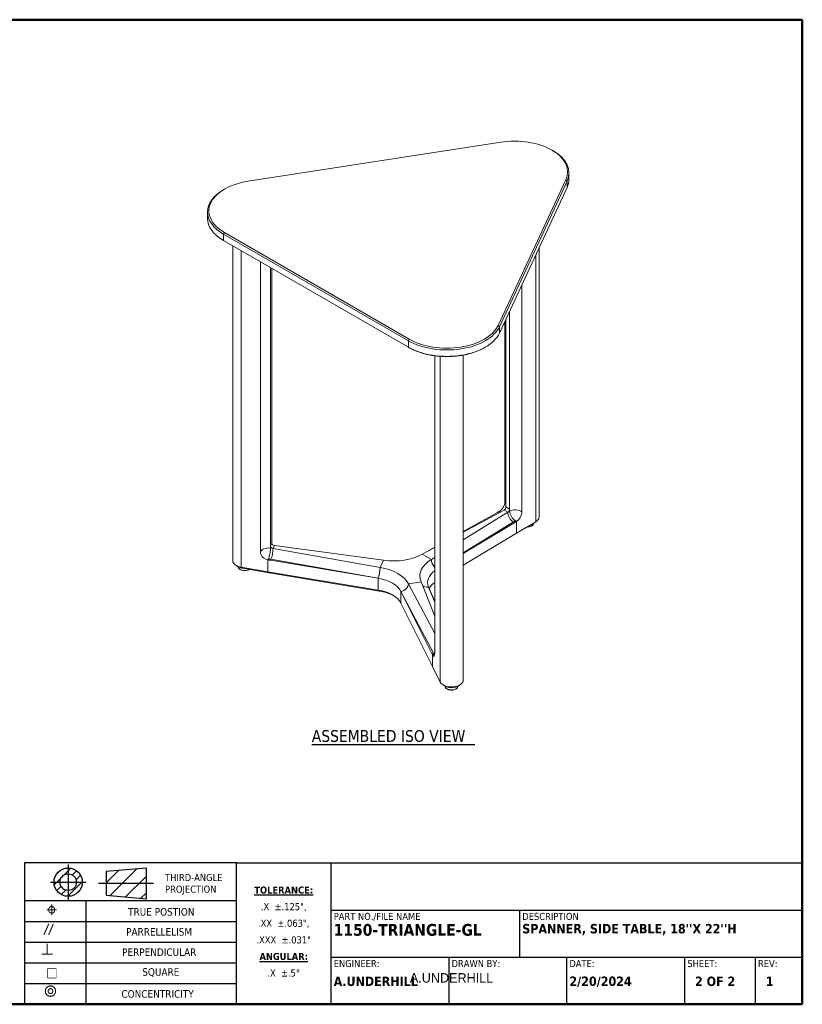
# Model space of a CAD drawing. Header units: inches. Extents: x 1.2 to 100.8, y 2.1 to 64.8.
# Tile 7 of 7: x 51 to 100.8, y 2.1 to 64.8. Entities that reach past the tile are written whole.
import ezdxf
from ezdxf.enums import TextEntityAlignment as Align

# ---------------------------------------------------------------- set-up
doc = ezdxf.new("R2018")
doc.units = ezdxf.units.IN
doc.header["$LTSCALE"] = 6
doc.header["$MEASUREMENT"] = 0
doc.linetypes.add('DASHED', pattern=[0.2067, 0.1654, -0.0413])
for name, color, linetype, lineweight in [('Border (ANSI)', 7, 'Continuous', 50), ('Hatch (ANSI)', 7, 'Continuous', 13), ('Symbol (ANSI)', 7, 'Continuous', 13), ('Title (ANSI)', 7, 'Continuous', 25), ('Visible (ANSI)', 7, 'Continuous', 13), ('Visible Narrow (ANSI)', 7, 'Continuous', 13)]:
    doc.layers.add(name, color=color, linetype=linetype, lineweight=lineweight)
doc.styles.add('Label Text (ANSI)', font='tahoma.ttf')
doc.styles.add('Note Text (ANSI)', font='tahoma.ttf')
doc.styles.add('Text Style53', font='tahomabd.ttf')
doc.styles.add('Text Style70', font='tahoma.ttf')

# ---------------------------------------------------------------- blocks, each defined once
blk = doc.blocks.new('Borders GILMORE BOARDER')
at = {"layer": 'Border (ANSI)'}
for p, q in [((0.2, 10.8), (16.8, 10.8)), ((0.2, 0.35), (0.2, 10.8)), ((16.8, 10.8), (16.8, 0.35)), ((16.8, 0.35), (0.2, 0.35))]:
    blk.add_line(p, q, dxfattribs=at)
blk = doc.blocks.new('Title Blocks 2020 CUMBERLAND VENDOR TITLE BLOCK')
at = {"layer": 'Hatch (ANSI)'}
h = blk.add_hatch(dxfattribs=at)
h.set_pattern_fill('ANSI31', color=256, scale=0.5, style=0)
edge = h.paths.add_edge_path(flags=0)
edge.add_arc((8.714, 1.757), 0.0875, 0, 360)
edge = h.paths.add_edge_path()
edge.add_arc((8.714, 1.757), 0.15, 0, 360)
h = blk.add_hatch(dxfattribs=at)
h.set_pattern_fill('ANSI31', color=256, style=0)
h.paths.add_polyline_path([(9.543, 1.581), (9.543, 1.906), (9.118, 1.869), (9.118, 1.619)])
at = {"layer": 'Title (ANSI)'}
for p, q in [((10.5, 1.961), (8.25, 1.961)), ((8.25, 1.961), (8.25, 0.461)), ((8.714, 1.944), (8.714, 1.569)), ((9.543, 1.906), (9.118, 1.869)), ((9.543, 1.581), (9.543, 1.906)), ((10.5, 1.961), (16.5, 1.961)), ((10.5, 0.461), (10.5, 1.961)), ((11.5, 1.961), (11.5, 0.461)), ((11.5, 1.961), (11.5, 0.461)), ((16.5, 0.461), (16.5, 1.961)), ((9.118, 1.869), (9.118, 1.619)), ((8.527, 1.757), (8.902, 1.757)), ((9.118, 1.619), (9.543, 1.581)), ((8.25, 1.561), (10.5, 1.561)), ((8.9, 1.561), (8.9, 0.461)), ((11.5, 1.461), (16.5, 1.461)), ((13.5, 1.461), (13.5, 0.961)), ((8.25, 1.341), (10.5, 1.341)), ((8.25, 1.121), (10.5, 1.121)), ((11.5, 0.961), (16.5, 0.961)), ((12.75, 0.961), (12.75, 0.461)), ((14, 0.961), (14, 0.461)), ((15.25, 0.961), (15.25, 0.461)), ((16, 0.961), (16, 0.461)), ((8.25, 0.901), (10.5, 0.901)), ((8.25, 0.681), (10.5, 0.681)), ((8.25, 0.461), (10.5, 0.461)), ((11.5, 0.461), (10.5, 0.461)), ((11.5, 0.461), (16.5, 0.461))]:
    blk.add_line(p, q, dxfattribs=at)
at = {"layer": 'Title (ANSI)', "linetype": 'DASHED', "ltscale": 0.935724}
blk.add_line((9.618, 1.744), (9.037, 1.744), dxfattribs=at)
at = {"layer": 'Title (ANSI)'}
for radius in [0.15, 0.0875]:
    blk.add_circle((8.714, 1.757), radius, dxfattribs=at)
for s, insert, char_height, attachment_point, line_spacing_factor, style in [('\\fTahoma|b0|i0;{\\H0.0750;THIRD-ANGLE\\P}\\fTahoma|b0|i0;{\\H0.0750;PROJECTION}', (9.742, 1.844), 0.075, 1, 0.987884, 'Note Text (ANSI)'), ('\\pxsm1.41;\\fTahoma|b1|i0;{\\H0.0750;\\LTOLERANCE:\\P}\\l\\fTahoma|b0|i0;{\\H0.0750;.X  ±.125",\\P}\\fTahoma|b0|i0;{\\H0.0750;.XX  ±.063",\\P}\\fTahoma|b0|i0;{\\H0.0750;.XXX  ±.031"\\P}\\fTahoma|b1|i0;{\\H0.0747;\\LANGULAR:\\P}\\l\\fTahoma|b0|i0;{\\H0.0747;.X  ±.5°}', (11, 1.711), 0.12, 2, 1.21801, 'Note Text (ANSI)'), ('\\pxsm1.41;\\fTahoma|b0|i0;{\\H0.0750;ENGINEER:\\P}\\fTahoma|b1|i0;{\\H0.1000;A.UNDERHILL}', (11.53, 0.931), 0.12, 1, 1.166952, 'Note Text (ANSI)'), ('\\pxsm1.41;\\fTahoma|b0|i0;{\\H0.0747;DATE:}\\fTahoma|b1|i0;{\\H0.0747;\\P}\\fTahoma|b1|i0;{\\H0.1000;2/20/2024}\\fTahoma|b1|i0;{\\H0.0747;\\P}\\fTahoma|b1|i0;{\\H0.0747;   \\P}\\fTahoma|b1|i0;{\\H0.0747;   \\P}', (14.03, 0.931), 0.12, 1, 1.091679, 'Note Text (ANSI)'), ('\\pxsm1.41;\\fTahoma|b0|i0;{\\H0.0750;SHEET:\\P}\\fTahoma|b1|i0;{\\H0.1000;  2 OF 2}', (15.28, 0.931), 0.18, 1, 1.046233, 'Label Text (ANSI)'), ('\\pxsm1.41;\\fTahoma|b0|i0;{\\H0.0750;REV:\\P}\\fTahoma|b1|i0;{\\H0.1000;  1}', (16.03, 0.931), 0.12, 1, 1.166952, 'Note Text (ANSI)')]:
    blk.add_mtext(s, dxfattribs=dict(at, insert=insert, char_height=char_height, attachment_point=attachment_point, line_spacing_factor=line_spacing_factor, style=style))
at = {"layer": 'Title (ANSI)', "insert": (8.477, 1.532), "char_height": 0.12, "width": 0.59545, "attachment_point": 1, "style": 'Note Text (ANSI)'}
blk.add_mtext('\\fAIGDT|b0|i0;{\\H0.1200;j}', dxfattribs=at)
at = {"layer": 'Title (ANSI)', "attachment_point": 1, "style": 'Note Text (ANSI)'}
for s, insert, char_height in [('\\fTahoma|b0|i0;{\\H0.0800;TRUE POSTION}', (9.35, 1.482), 0.08), ('\\fAIGDT|b0|i0;{\\H0.1200;f}', (8.446, 1.323), 0.12), ('\\fTahoma|b0|i0;{\\H0.0800;PARRELLELISM}', (9.329, 1.27), 0.08), ('\\fAIGDT|b0|i0;{\\H0.1200;b}', (8.426, 1.107), 0.12), ('\\fTahoma|b0|i0;{\\H0.0800;PERPENDICULAR }', (9.286, 1.054), 0.08), ('\\fTahoma|b0|i0;{\\H0.0800;SQUARE}', (9.5, 0.844), 0.08), ('\\fTahoma|b0|i0;{\\H0.0750;DRAWN BY:}', (12.78, 0.931), 0.075), ('\\fAIGDT|b0|i0;{\\H0.1200;o}', (8.493, 0.857), 0.12), ('\\fAIGDT|b0|i0;{\\H0.1200;r}', (8.459, 0.667), 0.12), ('\\fTahoma|b0|i0;{\\H0.0800;CONCENTRICITY}', (9.279, 0.611), 0.08)]:
    blk.add_mtext(s, dxfattribs=dict(at, insert=insert, char_height=char_height))
at = {"layer": 'Title (ANSI)', "color": 1, "true_color": 0xff0000, "insert": (0.5, 1.437), "char_height": 0.08, "attachment_point": 1, "line_spacing_factor": 0.987884, "style": 'Note Text (ANSI)'}
blk.add_mtext("\\fTahoma|b0|i0;{\\H0.0800;THIS DRAWING IS THE CONFIDENTIAL AND PRORIETARY INFORMATION OF CUMBERLAND CORPORATION, AND OR IT'S OPERATING COMPANIES.\\P}\\fTahoma|b0|i0;{\\H0.0800;IT IS SUBMITTED TO RETURN UPON REQUEST AND UPON THE ESPRESSED CONDITION THAT THE INFORMATION CONTAINED HEREIN\\P}\\fTahoma|b0|i0;{\\H0.0800;WILL BE HELD IN CONFIDENCE AND WILL BE USED SOLEY FOR THE BENEFIT OF THE OWNERS. CUSTOMERS RESPONSIBLE FOR VERIFYING\\P}\\fTahoma|b0|i0;{\\H0.0800;ALL ENTERWAYS, STAIRWELLS, ELEVATOR SHAFTS, ETC. FOR CLEARANCE, DELIVERY AND ISTALLATION. LEAD TIME BEGINS WHEN ORIGINATOR\\P}\\fTahoma|b0|i0;{\\H0.0800;RECEIVES FINAL PRINT APPROVAL DRAWING; CHANGES MADE POST APPROVEL AFFECT LEAD TIME START DATE}", dxfattribs=at)
at = {"layer": 'Title (ANSI)', "char_height": 0.18, "attachment_point": 1, "style": 'Label Text (ANSI)'}
for s, insert, width, line_spacing_factor in [('\\pxsm0.94;\\fTahoma|b0|i0;{\\H0.0750;PART NO./FILE NAME\\P}\\fTahoma|b1|i0;{\\H0.1250;1150-TRIANGLE-GL}\\fTahoma|b0|i0;{\\H0.0750;\\P}\\fTahoma|b0|i0;{\\H0.0750;    \\P}', (11.53, 1.431), 1.95799, 0.726385), ("\\pxsm0.94;\\fTahoma|b0|i0;{\\H0.0750;DESCRIPTION\\P}\\fTahoma|b1|i0;{\\H0.1000;SPANNER, SIDE TABLE, 18''X 22''H}\\fTahoma|b1|i0;{\\H0.0747;\\P}\\fTahoma|b0|i0;{\\H0.0750;\\P}", (13.53, 1.431), 2.94996, 0.745171)]:
    blk.add_mtext(s, dxfattribs=dict(at, insert=insert, width=width, line_spacing_factor=line_spacing_factor))
at = {"layer": 'Title (ANSI)', "style": 'Text Style53'}
blk.add_attdef('<DRAWN_BY:>', text='', height=0.1, dxfattribs=at).set_placement((12.78, 0.741), align=Align.MIDDLE_CENTER)

msp = doc.modelspace()

# ---------------------------------------------------------------- linework, layer by layer
at = {"layer": 'Symbol (ANSI)', "lineweight": 30}
msp.add_line((69.5894, 18.6449), (79.9715, 18.6449), dxfattribs=at)
at = {"layer": 'Visible (ANSI)'}
for p, q in [((65.5432, 54.5121), (81.61, 56.9976)), ((84.8756, 56.4924), (84.9345, 56.4584)), ((85.7506, 54.607), (81.4455, 45.3309)), ((85.9491, 54.6359), (85.9491, 55.0442)), ((64.0276, 54.0069), (63.9687, 53.9729)), ((81.526, 45.2504), (85.8311, 54.5265)), ((85.8311, 54.1183), (81.526, 44.8421)), ((62.9541, 52.1504), (62.9541, 52.5586)), ((63.9687, 51.1444), (75.7304, 44.3538)), ((75.7894, 44.4558), (64.0276, 51.2465)), ((75.7304, 43.9455), (63.9687, 50.7362)), ((64.5575, 30.3449), (64.5575, 50.3963)), ((84.0481, 33.128), (84.0481, 50.2766)), ((66.3188, 30.8848), (66.3188, 49.3794)), ((66.9579, 49.0104), (66.9579, 31.2827)), ((67.0442, 31.4686), (67.0442, 48.9605)), ((82.9564, 47.9242), (82.9564, 33.4587)), ((82.1762, 33.637), (82.1762, 46.2431)), ((81.8674, 34.0874), (81.8674, 45.5777)), ((81.9405, 45.7352), (81.9405, 33.7731)), ((75.7894, 43.9115), (75.7304, 43.9455)), ((80.5705, 43.9115), (80.6294, 43.9455)), ((77.4094, 43.3912), (77.4094, 24.4817)), ((79.2276, 22.7411), (79.2276, 43.4359)), ((81.8226, 33.5689), (79.2276, 32.1723)), ((79.2276, 31.6796), (82.0583, 33.4328)), ((79.2276, 32.2107), (81.3959, 33.4159)), ((82.1762, 33.637), (81.9405, 33.7731)), ((82.5003, 32.7782), (79.2276, 30.8154)), ((82.6085, 32.8603), (82.6085, 32.0946)), ((82.6085, 32.843), (82.6085, 32.0946)), ((83.8368, 32.8267), (82.6085, 32.0946)), ((83.7148, 32.754), (83.7148, 32.7538)), ((82.6085, 32.0946), (79.2276, 30.0669)), ((67.0442, 31.4686), (66.9579, 31.2827)), ((67.1189, 31.1217), (73.9329, 29.9182)), ((74.1486, 30.3829), (67.2052, 31.3076)), ((77.4094, 31.1938), (76.6103, 30.7637)), ((76.6103, 30.7637), (77.1996, 30.4235)), ((77.1996, 30.4235), (76.6103, 30.7637)), ((77.0434, 30.9968), (77.4094, 31.2002)), ((66.7997, 29.649), (66.7997, 30.4146)), ((66.7997, 29.649), (66.7997, 30.3974)), ((73.8035, 29.2311), (66.9495, 30.3725)), ((73.9329, 29.9182), (74.1486, 30.3829)), ((74.1486, 30.3829), (73.9329, 29.9182)), ((74.1566, 30.3816), (74.1486, 30.3829)), ((77.1937, 30.4201), (77.1996, 30.4235)), ((77.1996, 30.4235), (77.4094, 30.5534)), ((64.9539, 29.9366), (64.7771, 30.0387)), ((64.8908, 29.973), (64.8908, 29.9706)), ((66.7997, 29.649), (65.1018, 29.9284)), ((65.1704, 29.8631), (66.8644, 29.5843)), ((66.8644, 29.5843), (66.7997, 29.649)), ((73.8035, 28.4826), (66.7997, 29.649)), ((66.7997, 29.649), (66.8644, 29.5843)), ((66.8644, 29.5843), (66.8644, 29.5843)), ((66.8644, 29.5843), (73.8682, 28.4179)), ((73.8035, 29.2311), (73.8035, 28.4826)), ((73.8035, 29.2311), (73.8035, 28.4826)), ((75.7329, 28.8823), (75.735, 28.8777)), ((76.54, 29.0022), (75.735, 28.8777)), ((75.735, 28.8777), (76.54, 29.0022)), ((75.735, 28.8777), (77.4094, 25.7179)), ((77.4094, 26.8262), (76.54, 29.0022)), ((75.2521, 28.3947), (75.2521, 27.6463)), ((77.2291, 24.4376), (75.2521, 28.3947)), ((75.2521, 27.6463), (75.2521, 28.3947)), ((77.0229, 28.6687), (77.4094, 27.7678)), ((77.2723, 23.6026), (75.2521, 27.6463)), ((77.2723, 24.3683), (77.2723, 23.6026)), ((77.2723, 24.351), (77.2723, 23.6026)), ((77.7563, 22.6224), (77.2723, 23.6026)), ((78.124, 22.3329), (77.9472, 22.4349)), ((78.0609, 22.3693), (78.0609, 22.3669)), ((78.8311, 22.3329), (79.0079, 22.4349)), ((78.8942, 22.3693), (78.8942, 22.3669))]:
    msp.add_line(p, q, dxfattribs=at)
for centre, major_axis, ratio, start_param, end_param in [((82.485, 55.1122), (3.3808, 0), 0.5773503, 6.0213859, 8.115781), ((82.485, 55.0442), (3.4641, 0), 0.5773503, 6.0213859, 7.0685835), ((82.485, 54.6359), (3.4641, 0), 0.5773503, 6.0213859, 6.2831853), ((66.4182, 52.6267), (-3.3808, 0), 0.5773503, 4.9741884, 7.0685835), ((66.4182, 52.5586), (-3.4641, 0), 0.5773503, 5.4977871, 7.0685835), ((66.4182, 52.1504), (-3.4641, 0), 0.5773503, 0, 0.7853982), ((78.1799, 45.768), (3.4641, 0), 0.5773503, 3.9269908, 6.0213859), ((78.1799, 45.836), (3.3808, 0), 0.5773503, 3.9269908, 6.0213859), ((78.1799, 45.3597), (3.4641, 0), 0.5773503, 3.9269908, 6.0213859), ((78.1799, 45.2917), (3.3808, 0), 0.5773503, 3.9269908, 5.4977871), ((81.5082, 33.8865), (0.256, 0.4296), 0.5864648, 3.9765276, 5.5058718), ((81.8226, 33.705), (-0.0833, -0.1443), 0.5773503, 0.7853982, 2.3561945), ((82.0583, 33.5689), (0.0833, 0.1443), 0.5773503, 3.9269908, 5.4977871), ((82.4179, 33.2324), (-0.2564, 0.4291), 0.5873956, 0.7769442, 2.3477406), ((82.6085, 33.2513), (-0.2441, -0.4364), 0.5680896, 0.7775668, 2.3483631), ((83.2981, 33.128), (0.75, 0), 0.5773503, 5.5137012, 6.2831853), ((67.2052, 31.4437), (-0.1512, 0.0702), 0.7886751, 0.3508794, 1.9216757), ((66.7997, 30.8057), (-0.4484, 0.2214), 0.7852124, 0.3698731, 1.9406694), ((67.1189, 31.2578), (-0.1512, 0.0702), 0.7886751, 0.3508794, 1.9216757), ((66.9811, 30.8444), (0.0816, 0.4932), 0.2250985, 3.7755843, 5.3463807), ((74.7901, 31.8431), (-2.6093, 0), 0.5773503, 1.325541, 2.3428206), ((76.2568, 30.9678), (0.25, -0.433), 0.5773503, 0.785289, 0.7853982), ((65.3075, 30.3449), (-0.75, 0), 0.5773503, 0, 1.2930829), ((79.0691, 29.3726), (-2.6093, 0), 0.5773503, 5.5143312, 6.5316108), ((77.5531, 30.2194), (0.25, -0.433), 0.5773503, 3.9269908, 5.0790081), ((77.5531, 30.2194), (-0.25, 0.433), 0.5773503, 0.7853982, 1.9374154), ((65.3075, 30.1407), (0.5, 0), 0.5773503, 3.9269908, 4.4346755), ((73.8035, 29.6393), (-0.0764, -0.4941), 0.2113249, 0.6319143, 2.2027106), ((73.2239, 28.4684), (2.6093, 0), 0.5773503, 0.2783434, 1.295623), ((79.0691, 28.9644), (-2.1093, 0), 0.5773503, 5.618105, 6.5284407), ((73.2239, 28.0601), (2.1093, 0), 0.5773503, 0.2783434, 1.2924529), ((75.2521, 28.803), (0.4535, 0.2105), 0.7886751, 4.3615096, 5.9323059), ((75.2521, 28.803), (0.4535, 0.2105), 0.7886751, 4.3615096, 5.9323059), ((79.0691, 28.2159), (-2.1093, 0), 0.5773503, 5.618105, 5.9754404), ((73.2239, 27.3117), (2.1093, 0), 0.5773503, 0.2783434, 1.2924529), ((73.2239, 27.1075), (2.3593, 0), 0.5773503, 0.8398905, 1.2942061), ((75.4978, 28.5044), (0.2316, 0.1075), 0.7886751, 0.4224315, 0.4226487), ((77.0229, 29.0769), (-0.4535, -0.2105), 0.7886751, 0.2650231, 1.2199169), ((77.2723, 24.7593), (0.0812, -0.4934), 0.2238486, 5.6491723, 7.2199686), ((77.3392, 24.8641), (0.4475, 0.2227), 0.7851128, 4.3399299, 4.486343), ((78.4776, 22.7411), (0.75, 0), 0.5773503, 3.4193061, 6.2831853), ((78.4776, 22.537), (0.5, 0), 0.5773503, 3.9269908, 5.4977871)]:
    msp.add_ellipse(centre, major_axis=major_axis, ratio=ratio, start_param=start_param, end_param=end_param, dxfattribs=at)
for points in [[(81.3959, 33.4159), (81.4338, 33.4376), (81.4715, 33.4644), (81.5082, 33.4955)], [(81.5872, 33.45), (81.5895, 33.4486), (81.5919, 33.4473), (81.5942, 33.446)], [(82.6085, 32.8603), (82.5732, 32.8284), (82.5369, 32.8008), (82.5003, 32.7782)], [(66.9495, 30.3725), (66.8989, 30.3816), (66.8486, 30.3958), (66.7997, 30.4146)], [(77.2723, 24.3683), (77.2582, 24.3858), (77.2436, 24.4091), (77.2291, 24.4376)], [(77.4051, 24.3895), (77.3968, 24.3878), (77.3885, 24.3863), (77.3801, 24.385)]]:
    msp.add_open_spline(points, degree=3, dxfattribs=at)
for points, knots in [([(81.5082, 33.4955), (81.5188, 33.4894), (81.5294, 33.4833), (81.5558, 33.4681), (81.5715, 33.459), (81.5872, 33.45)], [0.04116724, 0.04116724, 0.04116724, 0.04116724, 0.12692121, 0.12692121, 0.25384369, 0.25384369, 0.25384369, 0.25384369]), ([(82.1762, 33.637), (82.1762, 33.5978), (82.1762, 33.5731), (82.1779, 33.5164), (82.1801, 33.485), (82.1903, 33.4137), (82.1986, 33.3757), (82.229, 33.2764), (82.2552, 33.2164), (82.3211, 33.1036), (82.3595, 33.0523), (82.4424, 32.9659), (82.4858, 32.9312), (82.5295, 32.9059)], [0, 0, 0, 0, 0.2739178, 0.2739178, 0.6418098, 0.6418098, 1.0509946, 1.0509946, 1.6872733, 1.6872733, 2.3086362, 2.3086362, 2.9048897, 2.9048897, 2.9048897, 2.9048897]), ([(82.5295, 32.9059), (82.5452, 32.8968), (82.5609, 32.8877), (82.5873, 32.8725), (82.5979, 32.8664), (82.6085, 32.8603)], [0, 0, 0, 0, 0.12692121, 0.12692121, 0.21267645, 0.21267645, 0.21267645, 0.21267645]), ([(83.7148, 32.7538), (83.7148, 32.7279), (83.7086, 32.7021), (83.6848, 32.6523), (83.6664, 32.6286), (83.6181, 32.5843), (83.5869, 32.5642), (83.5157, 32.5309), (83.4754, 32.5179), (83.3907, 32.5004), (83.3462, 32.4959), (83.295, 32.4956), (83.2883, 32.4957), (83.2816, 32.4958)], [5.4977871, 5.4977871, 5.4977871, 5.4977871, 5.7671073, 5.7671073, 6.0596948, 6.0596948, 6.3879088, 6.3879088, 6.7250304, 6.7250304, 7.0596916, 7.0596916, 7.1099987, 7.1099987, 7.1099987, 7.1099987]), ([(66.8286, 30.4769), (66.8449, 30.5121), (66.861, 30.5569), (66.8913, 30.6613), (66.9051, 30.7197), (66.9284, 30.8425), (66.9378, 30.9052), (66.9491, 31.0094), (66.9523, 31.0502), (66.9563, 31.1252), (66.9572, 31.1575), (66.9579, 31.2161), (66.9579, 31.242), (66.9579, 31.2827)], [0, 0, 0, 0, 0.3601628, 0.3601628, 0.7218717, 0.7218717, 1.0829596, 1.0829596, 1.3315379, 1.3315379, 1.551429, 1.551429, 1.722382, 1.722382, 1.722382, 1.722382]), ([(66.7997, 30.4146), (66.8036, 30.423), (66.8075, 30.4314), (66.8171, 30.4522), (66.8228, 30.4645), (66.8286, 30.4769)], [0.04116724, 0.04116724, 0.04116724, 0.04116724, 0.12692121, 0.12692121, 0.25384369, 0.25384369, 0.25384369, 0.25384369]), ([(65.609, 29.7909), (65.5941, 29.7813), (65.5781, 29.7726), (65.525, 29.7478), (65.4847, 29.7348), (65.4, 29.7172), (65.3555, 29.7127), (65.2667, 29.7122), (65.2223, 29.7163), (65.1376, 29.7328), (65.0972, 29.7452), (65.0243, 29.7778), (64.9917, 29.798), (64.9389, 29.8451), (64.9183, 29.8718), (64.8959, 29.9234), (64.8908, 29.947), (64.8908, 29.9706)], [6.2294954, 6.2294954, 6.2294954, 6.2294954, 6.3879088, 6.3879088, 6.7250304, 6.7250304, 7.0596916, 7.0596916, 7.3929453, 7.3929453, 7.7274615, 7.7274615, 8.0645279, 8.0645279, 8.3936647, 8.3936647, 8.6393798, 8.6393798, 8.6393798, 8.6393798]), ([(73.8035, 29.2311), (73.8115, 29.2483), (73.8202, 29.2696), (73.8373, 29.3171), (73.8456, 29.3433), (73.8604, 29.3944), (73.8681, 29.4239), (73.8826, 29.4857), (73.8893, 29.5179), (73.9006, 29.5778), (73.9062, 29.6111), (73.9159, 29.6776), (73.92, 29.7109), (73.9261, 29.7706), (73.9287, 29.8026), (73.9321, 29.8638), (73.9329, 29.893), (73.9329, 29.9182)], [-1.4106973, -1.4106973, -1.4106973, -1.4106973, -1.2343409, -1.2343409, -1.0579845, -1.0579845, -0.881643, -0.881643, -0.7053015, -0.7053015, -0.5289721, -0.5289721, -0.3526427, -0.3526427, -0.1763213, -0.1763213, -0.0000037, -0.0000037, -0.0000037, -0.0000037]), ([(77.3801, 24.385), (77.3587, 24.3817), (77.3372, 24.3784), (77.3013, 24.3728), (77.2868, 24.3706), (77.2723, 24.3683)], [0, 0, 0, 0, 0.12692121, 0.12692121, 0.21267645, 0.21267645, 0.21267645, 0.21267645]), ([(77.2723, 24.351), (77.3011, 24.3499), (77.3333, 24.3512), (77.3776, 24.357), (77.3896, 24.3589), (77.4015, 24.3612)], [-1.63203728, -1.63203728, -1.63203728, -1.63203728, -1.45694322, -1.45694322, -1.39167892, -1.39167892, -1.39167892, -1.39167892]), ([(78.8942, 22.3669), (78.8942, 22.341), (78.888, 22.3151), (78.8642, 22.2654), (78.8458, 22.2417), (78.7975, 22.1974), (78.7663, 22.1773), (78.6951, 22.144), (78.6548, 22.131), (78.5701, 22.1135), (78.5256, 22.1089), (78.4368, 22.1085), (78.3924, 22.1125), (78.3076, 22.129), (78.2673, 22.1414), (78.1944, 22.174), (78.1618, 22.1942), (78.109, 22.2413), (78.0884, 22.2681), (78.066, 22.3197), (78.0609, 22.3432), (78.0609, 22.3669)], [5.6527742, 5.6527742, 5.6527742, 5.6527742, 5.9220943, 5.9220943, 6.2146819, 6.2146819, 6.5428958, 6.5428958, 6.8800174, 6.8800174, 7.2146786, 7.2146786, 7.5479324, 7.5479324, 7.8824485, 7.8824485, 8.2195149, 8.2195149, 8.5486518, 8.5486518, 8.7943669, 8.7943669, 8.7943669, 8.7943669])]:
    msp.add_open_spline(points, degree=3, knots=knots, dxfattribs=at)
msp.add_rational_spline([(73.8035, 28.4826), (73.834, 28.4521), (73.8682, 28.4179)], [1.03088244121, 1.01691684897, 1], degree=2, dxfattribs=at)
at = {"layer": 'Visible Narrow (ANSI)'}
for p, q in [((85.8311, 54.5265), (85.7506, 54.607)), ((85.8311, 54.1183), (85.8311, 54.5265)), ((64.0276, 51.2465), (63.9687, 51.1444)), ((63.9687, 50.7362), (63.9687, 51.1444)), ((65.1018, 29.9284), (65.1018, 50.082)), ((83.8368, 32.8267), (83.8368, 49.8213)), ((81.526, 45.2504), (81.4455, 45.3309)), ((81.526, 44.8421), (81.526, 45.2504)), ((75.7304, 44.3538), (75.7894, 44.4558)), ((75.7304, 43.9455), (75.7304, 44.3538)), ((77.7563, 22.6224), (77.7563, 43.3552)), ((81.3959, 33.4159), (81.4633, 33.3755)), ((81.8226, 33.5689), (82.0583, 33.4328)), ((79.2276, 30.8482), (82.4179, 32.8242)), ((82.5003, 32.7782), (82.4179, 32.8242)), ((67.1189, 31.1217), (67.2052, 31.3076)), ((66.9495, 30.3725), (66.9811, 30.4361)), ((73.8035, 29.2311), (66.9811, 30.4361)), ((65.1018, 29.9284), (65.1704, 29.8631)), ((75.2521, 28.3947), (77.3392, 24.4558)), ((77.0229, 28.6687), (77.4094, 27.7014)), ((77.2291, 24.4376), (77.3392, 24.4558))]:
    msp.add_line(p, q, dxfattribs=at)
for centre, major_axis, ratio, start_param, end_param in [((81.5947, 33.8455), (0.5, 0), 0.5773503, 0.8070559, 0.9938912), ((82.5373, 33.3012), (-0.5, 0), 0.5773503, 3.7184978, 5.5105674), ((83.2981, 32.7538), (0.4167, 0), 0.5773503, 4.7433182, 6.2831853), ((66.8181, 30.8695), (-0.5, 0), 0.5773503, 4.4313405, 6.2298789), ((77.5531, 30.2194), (-0.2562, 0.4294), 0.5868225, 0.7769882, 1.9361788), ((65.3075, 29.9706), (-0.4167, 0), 0.5773503, 0, 2.3170445), ((75.2521, 28.803), (0.4481, 0.2218), 0.7850712, 4.3417714, 5.9125677), ((78.4776, 22.3669), (0.4167, 0), 0.5773503, 3.1415927, 6.2831853)]:
    msp.add_ellipse(centre, major_axis=major_axis, ratio=ratio, start_param=start_param, end_param=end_param, dxfattribs=at)
for points in [[(81.5616, 33.4284), (81.5702, 33.4354), (81.5787, 33.4425), (81.5872, 33.45)], [(82.4179, 32.8242), (82.4555, 32.8465), (82.4931, 32.874), (82.5295, 32.9059)], [(66.9811, 30.4361), (66.9297, 30.4446), (66.8783, 30.4584), (66.8286, 30.4769)], [(77.3392, 24.4558), (77.353, 24.4267), (77.3668, 24.4029), (77.3801, 24.385)]]:
    msp.add_open_spline(points, degree=3, dxfattribs=at)

# ---------------------------------------------------------------- block references
at = {"xscale": 6, "yscale": 6, "zscale": 6}
msp.add_blockref('Borders GILMORE BOARDER', (0, 0), dxfattribs=at)
ref = msp.add_blockref('Title Blocks 2020 CUMBERLAND VENDOR TITLE BLOCK', (1.8, -0.6641), dxfattribs=dict(xscale=6, yscale=6, zscale=6))
lines = msp.add_mtext('A.UNDERHILL', dxfattribs={"layer": 'Title (ANSI)', "insert": (78.48, 3.78), "char_height": 0.6, "attachment_point": 5, "style": 'Text Style53'})
ref.add_attrib('<DRAWN_BY:>', '', (78.48, 3.78)).embed_mtext(lines)

# ---------------------------------------------------------------- texts
at = {"layer": 'Symbol (ANSI)', "insert": (69.5846, 18.7979), "char_height": 0.75, "attachment_point": 7, "style": 'Text Style70'}
msp.add_mtext('ASSEMBLED ISO VIEW', dxfattribs=at)

doc.saveas('drawing.dxf')
